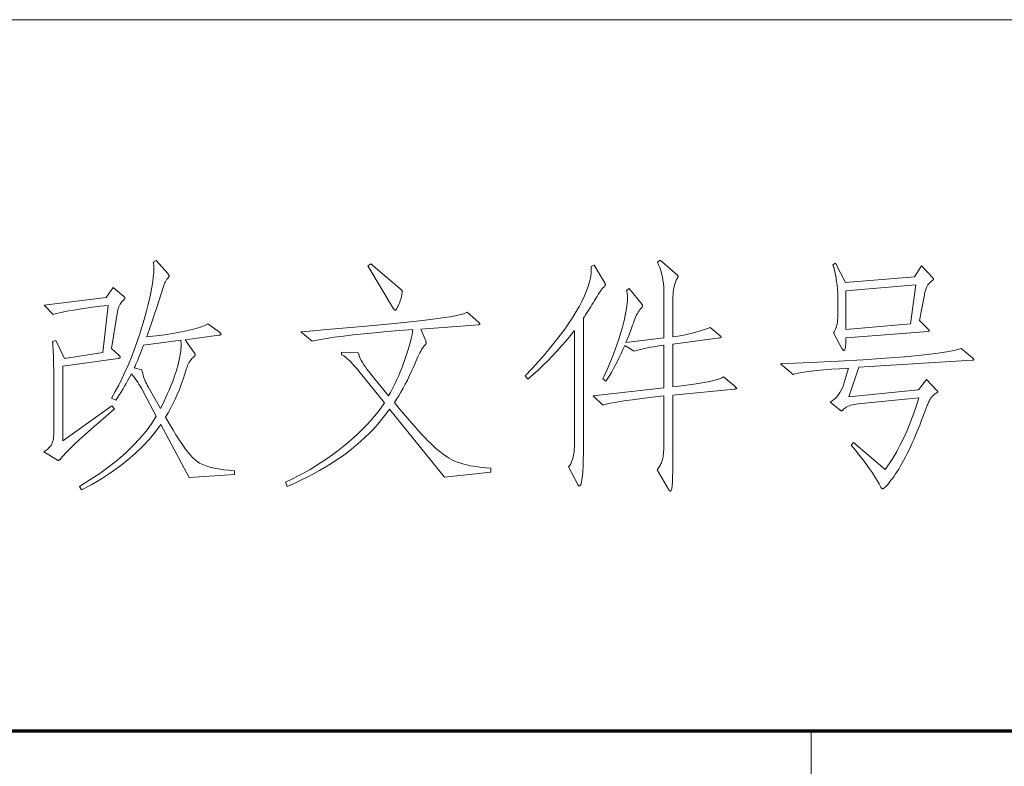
# Model space of a CAD drawing. Extents: x 0 to 1189, y 0 to 841.
# Tile 106 of 132: x 1015 to 1029, y 76 to 86. Entities that reach past the tile are written whole.
import ezdxf

# ---------------------------------------------------------------- set-up
doc = ezdxf.new("R2010")
doc.units = 0

msp = doc.modelspace()

# ---------------------------------------------------------------- linework, layer by layer
at = {"color": 7, "lineweight": 13}
for p, q in [((1169, 86), (989, 86)), ((1026.5, 48), (1026.5, 76))]:
    msp.add_line(p, q, dxfattribs=at)
at = {"color": 5, "lineweight": 70}
msp.add_line((989, 76), (1169, 76), dxfattribs=at)
at = {"color": 7, "lineweight": 13}
for points in [[(1018.384, 79.602), (1017.746, 79.56), (1017.35, 80.306), (1017.27, 80.2), (1017.183, 80.096), (1017.089, 79.996), (1016.988, 79.899), (1016.88, 79.806), (1016.765, 79.715), (1016.642, 79.628), (1016.513, 79.545), (1016.377, 79.464), (1016.233, 79.387), (1016.202, 79.435), (1016.351, 79.527), (1016.49, 79.62), (1016.621, 79.715), (1016.743, 79.812), (1016.856, 79.91), (1016.959, 80.01), (1017.054, 80.111), (1017.14, 80.214), (1017.216, 80.318), (1017.284, 80.424), (1017.111, 80.754), (1017.093, 80.786), (1017.076, 80.817), (1017.058, 80.846), (1017.041, 80.875), (1017.023, 80.902), (1017.005, 80.928), (1016.988, 80.953), (1016.97, 80.977), (1016.952, 80.999), (1016.934, 81.021), (1016.917, 80.988), (1016.899, 80.954), (1016.881, 80.919), (1016.86, 80.883), (1016.839, 80.846), (1016.817, 80.809), (1016.793, 80.77), (1016.768, 80.731), (1016.742, 80.691), (1016.715, 80.65), (1016.656, 80.677), (1016.707, 80.769), (1016.757, 80.862), (1016.804, 80.957), (1016.849, 81.054), (1016.893, 81.153), (1016.935, 81.254), (1016.975, 81.356), (1017.013, 81.461), (1017.049, 81.568), (1017.083, 81.676), (1017.115, 81.783), (1017.143, 81.885), (1017.168, 81.981), (1017.19, 82.072), (1017.208, 82.158), (1017.223, 82.238), (1017.234, 82.313), (1017.243, 82.382), (1017.248, 82.447), (1017.249, 82.506), (1017.249, 82.516), (1017.249, 82.526), (1017.249, 82.535), (1017.248, 82.544), (1017.248, 82.553), (1017.247, 82.562), (1017.246, 82.57), (1017.245, 82.578), (1017.244, 82.585), (1017.242, 82.592), (1017.284, 82.613), (1017.447, 82.429), (1017.451, 82.425), (1017.453, 82.421), (1017.456, 82.417), (1017.458, 82.414), (1017.46, 82.41), (1017.462, 82.407), (1017.463, 82.404), (1017.464, 82.4), (1017.464, 82.397), (1017.465, 82.395), (1017.464, 82.392), (1017.464, 82.389), (1017.462, 82.385), (1017.46, 82.382), (1017.458, 82.378), (1017.455, 82.374), (1017.452, 82.369), (1017.448, 82.365), (1017.443, 82.36), (1017.439, 82.355), (1017.433, 82.349), (1017.428, 82.342), (1017.423, 82.334), (1017.417, 82.325), (1017.412, 82.315), (1017.407, 82.304), (1017.401, 82.292), (1017.396, 82.279), (1017.39, 82.264), (1017.385, 82.249), (1017.281, 81.926), (1017.265, 81.878), (1017.25, 81.832), (1017.235, 81.788), (1017.221, 81.746), (1017.208, 81.706), (1017.195, 81.668), (1017.183, 81.632), (1017.171, 81.599), (1017.16, 81.567), (1017.149, 81.538), (1017.281, 81.553), (1017.403, 81.569), (1017.515, 81.586), (1017.616, 81.604), (1017.707, 81.622), (1017.788, 81.641), (1017.859, 81.66), (1017.919, 81.68), (1017.969, 81.7), (1018.009, 81.722), (1018.172, 81.604), (1018.177, 81.6), (1018.181, 81.597), (1018.185, 81.594), (1018.188, 81.591), (1018.19, 81.588), (1018.193, 81.585), (1018.194, 81.583), (1018.196, 81.58), (1018.196, 81.578), (1018.196, 81.576), (1018.196, 81.574), (1018.195, 81.572), (1018.194, 81.57), (1018.192, 81.569), (1018.189, 81.567), (1018.185, 81.566), (1018.181, 81.565), (1018.177, 81.564), (1018.171, 81.563), (1018.165, 81.562), (1017.69, 81.5), (1017.815, 81.326), (1017.818, 81.321), (1017.821, 81.317), (1017.824, 81.312), (1017.826, 81.308), (1017.828, 81.304), (1017.829, 81.301), (1017.831, 81.297), (1017.832, 81.294), (1017.832, 81.291), (1017.832, 81.288), (1017.832, 81.285), (1017.831, 81.282), (1017.83, 81.279), (1017.829, 81.276), (1017.827, 81.273), (1017.825, 81.27), (1017.822, 81.267), (1017.819, 81.264), (1017.815, 81.26), (1017.811, 81.257), (1017.799, 81.246), (1017.786, 81.234), (1017.775, 81.22), (1017.764, 81.206), (1017.753, 81.19), (1017.744, 81.173), (1017.734, 81.155), (1017.726, 81.136), (1017.718, 81.115), (1017.711, 81.094), (1017.687, 81.018), (1017.662, 80.943), (1017.636, 80.87), (1017.609, 80.799), (1017.58, 80.73), (1017.55, 80.663), (1017.518, 80.597), (1017.485, 80.533), (1017.451, 80.471), (1017.416, 80.41), (1017.467, 80.321), (1017.516, 80.238), (1017.562, 80.161), (1017.606, 80.092), (1017.648, 80.029), (1017.688, 79.972), (1017.726, 79.923), (1017.761, 79.88), (1017.794, 79.843), (1017.825, 79.814), (1017.858, 79.788), (1017.895, 79.765), (1017.938, 79.744), (1017.986, 79.725), (1018.04, 79.709), (1018.098, 79.694), (1018.162, 79.682), (1018.23, 79.671), (1018.305, 79.663), (1018.384, 79.657)], [(1025.43, 80.84), (1025.434, 80.836), (1025.438, 80.833), (1025.442, 80.829), (1025.445, 80.826), (1025.448, 80.824), (1025.45, 80.821), (1025.452, 80.819), (1025.453, 80.817), (1025.454, 80.816), (1025.454, 80.814), (1025.453, 80.813), (1025.453, 80.812), (1025.451, 80.811), (1025.449, 80.811), (1025.446, 80.81), (1025.443, 80.809), (1025.438, 80.808), (1025.434, 80.807), (1025.428, 80.806), (1025.423, 80.806), (1024.555, 80.719), (1024.555, 79.959), (1024.555, 79.882), (1024.555, 79.811), (1024.555, 79.746), (1024.554, 79.687), (1024.553, 79.634), (1024.552, 79.588), (1024.551, 79.547), (1024.55, 79.513), (1024.548, 79.485), (1024.547, 79.463), (1024.545, 79.445), (1024.543, 79.429), (1024.54, 79.415), (1024.538, 79.403), (1024.535, 79.393), (1024.532, 79.385), (1024.529, 79.378), (1024.525, 79.373), (1024.521, 79.37), (1024.517, 79.37), (1024.516, 79.37), (1024.514, 79.37), (1024.513, 79.371), (1024.511, 79.372), (1024.509, 79.374), (1024.508, 79.376), (1024.506, 79.378), (1024.504, 79.381), (1024.502, 79.384), (1024.5, 79.387), (1024.333, 79.671), (1024.344, 79.684), (1024.354, 79.697), (1024.364, 79.711), (1024.372, 79.725), (1024.38, 79.739), (1024.387, 79.754), (1024.394, 79.769), (1024.4, 79.785), (1024.405, 79.801), (1024.41, 79.817), (1024.414, 79.835), (1024.417, 79.854), (1024.42, 79.875), (1024.423, 79.898), (1024.425, 79.923), (1024.427, 79.949), (1024.429, 79.978), (1024.43, 80.008), (1024.43, 80.04), (1024.43, 80.074), (1024.43, 80.709), (1024.307, 80.695), (1024.193, 80.682), (1024.086, 80.669), (1023.987, 80.656), (1023.897, 80.644), (1023.815, 80.631), (1023.741, 80.618), (1023.674, 80.605), (1023.617, 80.593), (1023.567, 80.58), (1023.431, 80.709), (1024.43, 80.823), (1024.43, 81.423), (1024.38, 81.416), (1024.332, 81.409), (1024.285, 81.401), (1024.24, 81.393), (1024.197, 81.385), (1024.156, 81.377), (1024.117, 81.368), (1024.08, 81.359), (1024.044, 81.35), (1024.011, 81.34), (1023.879, 81.42), (1023.853, 81.361), (1023.827, 81.304), (1023.801, 81.249), (1023.774, 81.196), (1023.748, 81.145), (1023.721, 81.095), (1023.694, 81.048), (1023.667, 81.002), (1023.639, 80.959), (1023.612, 80.917), (1023.57, 80.948), (1023.603, 81.02), (1023.634, 81.09), (1023.663, 81.16), (1023.691, 81.228), (1023.718, 81.295), (1023.742, 81.362), (1023.766, 81.427), (1023.788, 81.491), (1023.808, 81.554), (1023.827, 81.616), (1023.844, 81.676), (1023.859, 81.733), (1023.873, 81.787), (1023.885, 81.838), (1023.894, 81.887), (1023.903, 81.932), (1023.909, 81.975), (1023.913, 82.015), (1023.916, 82.052), (1023.917, 82.086), (1023.917, 82.1), (1023.916, 82.113), (1023.915, 82.126), (1023.914, 82.138), (1023.913, 82.149), (1023.911, 82.16), (1023.909, 82.169), (1023.906, 82.178), (1023.903, 82.186), (1023.9, 82.193), (1023.938, 82.221), (1024.122, 81.996), (1024.123, 81.994), (1024.124, 81.991), (1024.125, 81.989), (1024.126, 81.987), (1024.127, 81.985), (1024.128, 81.983), (1024.128, 81.981), (1024.128, 81.979), (1024.129, 81.977), (1024.129, 81.975), (1024.129, 81.973), (1024.128, 81.971), (1024.128, 81.969), (1024.127, 81.966), (1024.126, 81.964), (1024.125, 81.962), (1024.124, 81.96), (1024.122, 81.958), (1024.12, 81.956), (1024.118, 81.954), (1024.105, 81.939), (1024.092, 81.923), (1024.079, 81.906), (1024.067, 81.887), (1024.056, 81.868), (1024.045, 81.848), (1024.035, 81.827), (1024.025, 81.804), (1024.016, 81.781), (1024.007, 81.756), (1023.999, 81.731), (1023.989, 81.704), (1023.979, 81.677), (1023.969, 81.649), (1023.958, 81.619), (1023.946, 81.589), (1023.934, 81.558), (1023.921, 81.525), (1023.907, 81.492), (1023.893, 81.458), (1024.43, 81.524), (1024.43, 82.134), (1024.429, 82.188), (1024.427, 82.239), (1024.422, 82.289), (1024.415, 82.338), (1024.407, 82.384), (1024.397, 82.429), (1024.385, 82.472), (1024.37, 82.514), (1024.355, 82.554), (1024.337, 82.592), (1024.375, 82.62), (1024.618, 82.408), (1024.62, 82.407), (1024.621, 82.406), (1024.623, 82.404), (1024.624, 82.402), (1024.626, 82.401), (1024.626, 82.399), (1024.627, 82.397), (1024.628, 82.395), (1024.628, 82.393), (1024.628, 82.391), (1024.628, 82.389), (1024.628, 82.387), (1024.627, 82.385), (1024.626, 82.382), (1024.626, 82.38), (1024.624, 82.377), (1024.623, 82.375), (1024.621, 82.372), (1024.62, 82.37), (1024.618, 82.367), (1024.606, 82.345), (1024.595, 82.321), (1024.586, 82.296), (1024.578, 82.269), (1024.571, 82.239), (1024.565, 82.208), (1024.561, 82.175), (1024.558, 82.14), (1024.556, 82.104), (1024.555, 82.065), (1024.555, 81.538), (1024.623, 81.549), (1024.687, 81.561), (1024.748, 81.573), (1024.806, 81.586), (1024.86, 81.599), (1024.91, 81.613), (1024.958, 81.627), (1025.002, 81.642), (1025.042, 81.657), (1025.079, 81.673), (1025.221, 81.555), (1025.224, 81.553), (1025.226, 81.551), (1025.229, 81.549), (1025.23, 81.547), (1025.232, 81.546), (1025.233, 81.544), (1025.234, 81.542), (1025.235, 81.541), (1025.235, 81.539), (1025.235, 81.538), (1025.235, 81.536), (1025.234, 81.535), (1025.233, 81.534), (1025.232, 81.533), (1025.23, 81.532), (1025.228, 81.531), (1025.225, 81.53), (1025.222, 81.529), (1025.218, 81.528), (1025.214, 81.527), (1024.555, 81.437), (1024.555, 80.837), (1024.675, 80.851), (1024.784, 80.865), (1024.882, 80.879), (1024.969, 80.892), (1025.045, 80.906), (1025.111, 80.92), (1025.166, 80.934), (1025.21, 80.948), (1025.244, 80.962), (1025.266, 80.976)], [(1020.746, 82.19), (1020.743, 82.163), (1020.739, 82.137), (1020.734, 82.113), (1020.729, 82.09), (1020.724, 82.068), (1020.719, 82.048), (1020.713, 82.03), (1020.706, 82.012), (1020.7, 81.996), (1020.693, 81.982), (1020.685, 81.969), (1020.679, 81.957), (1020.673, 81.946), (1020.668, 81.937), (1020.663, 81.93), (1020.659, 81.923), (1020.655, 81.919), (1020.652, 81.915), (1020.649, 81.913), (1020.647, 81.912), (1020.646, 81.913), (1020.644, 81.913), (1020.642, 81.914), (1020.64, 81.916), (1020.637, 81.918), (1020.635, 81.92), (1020.633, 81.923), (1020.63, 81.926), (1020.628, 81.929), (1020.625, 81.933), (1020.264, 82.54), (1020.302, 82.568)], [(1023.601, 82.29), (1023.602, 82.289), (1023.603, 82.288), (1023.603, 82.286), (1023.604, 82.284), (1023.604, 82.282), (1023.604, 82.28), (1023.604, 82.278), (1023.605, 82.276), (1023.605, 82.274), (1023.605, 82.271), (1023.605, 82.269), (1023.604, 82.267), (1023.604, 82.264), (1023.603, 82.262), (1023.601, 82.26), (1023.6, 82.257), (1023.598, 82.255), (1023.596, 82.253), (1023.594, 82.251), (1023.591, 82.249), (1023.581, 82.239), (1023.571, 82.228), (1023.56, 82.213), (1023.547, 82.197), (1023.534, 82.178), (1023.519, 82.157), (1023.504, 82.134), (1023.488, 82.108), (1023.47, 82.08), (1023.452, 82.049), (1023.434, 82.019), (1023.416, 81.989), (1023.399, 81.961), (1023.382, 81.935), (1023.366, 81.909), (1023.351, 81.886), (1023.336, 81.863), (1023.322, 81.842), (1023.309, 81.823), (1023.296, 81.805), (1023.296, 80.011), (1023.295, 79.903), (1023.294, 79.806), (1023.291, 79.721), (1023.287, 79.647), (1023.281, 79.585), (1023.275, 79.533), (1023.267, 79.494), (1023.258, 79.465), (1023.248, 79.448), (1023.237, 79.442), (1023.235, 79.443), (1023.233, 79.443), (1023.231, 79.444), (1023.229, 79.446), (1023.227, 79.448), (1023.225, 79.45), (1023.223, 79.453), (1023.22, 79.456), (1023.218, 79.459), (1023.216, 79.463), (1023.088, 79.71), (1023.104, 79.732), (1023.118, 79.756), (1023.13, 79.783), (1023.141, 79.813), (1023.15, 79.846), (1023.158, 79.881), (1023.164, 79.918), (1023.168, 79.958), (1023.17, 80.001), (1023.171, 80.046), (1023.171, 81.631), (1023.112, 81.557), (1023.051, 81.484), (1022.988, 81.412), (1022.925, 81.342), (1022.86, 81.272), (1022.794, 81.204), (1022.726, 81.137), (1022.657, 81.072), (1022.587, 81.008), (1022.516, 80.944), (1022.477, 80.99), (1022.572, 81.091), (1022.661, 81.19), (1022.746, 81.287), (1022.825, 81.381), (1022.9, 81.473), (1022.969, 81.562), (1023.033, 81.649), (1023.092, 81.733), (1023.146, 81.815), (1023.195, 81.895), (1023.239, 81.972), (1023.278, 82.046), (1023.312, 82.117), (1023.34, 82.185), (1023.364, 82.25), (1023.382, 82.312), (1023.395, 82.371), (1023.403, 82.427), (1023.406, 82.48), (1023.404, 82.53), (1023.449, 82.547)], [(1028.056, 82.537), (1028.212, 82.37), (1028.214, 82.368), (1028.215, 82.366), (1028.217, 82.364), (1028.218, 82.362), (1028.219, 82.36), (1028.22, 82.358), (1028.221, 82.356), (1028.222, 82.354), (1028.222, 82.352), (1028.222, 82.349), (1028.222, 82.347), (1028.221, 82.345), (1028.219, 82.342), (1028.217, 82.339), (1028.214, 82.336), (1028.211, 82.333), (1028.207, 82.33), (1028.202, 82.326), (1028.197, 82.322), (1028.191, 82.318), (1028.185, 82.314), (1028.179, 82.309), (1028.173, 82.304), (1028.167, 82.298), (1028.161, 82.291), (1028.155, 82.285), (1028.15, 82.277), (1028.144, 82.269), (1028.139, 82.261), (1028.134, 82.252), (1028.129, 82.243), (1028.124, 82.232), (1028.119, 82.22), (1028.114, 82.207), (1028.11, 82.193), (1028.106, 82.178), (1028.102, 82.162), (1028.098, 82.145), (1028.094, 82.126), (1028.09, 82.107), (1028.028, 81.77), (1028.149, 81.649), (1028.152, 81.646), (1028.154, 81.643), (1028.156, 81.641), (1028.158, 81.638), (1028.16, 81.636), (1028.161, 81.634), (1028.162, 81.632), (1028.163, 81.63), (1028.163, 81.628), (1028.163, 81.626), (1028.163, 81.625), (1028.162, 81.623), (1028.162, 81.622), (1028.16, 81.621), (1028.159, 81.62), (1028.157, 81.619), (1028.155, 81.618), (1028.152, 81.618), (1028.149, 81.618), (1028.146, 81.617), (1026.991, 81.524), (1026.99, 81.49), (1026.99, 81.46), (1026.988, 81.434), (1026.986, 81.411), (1026.984, 81.391), (1026.981, 81.375), (1026.977, 81.363), (1026.973, 81.354), (1026.968, 81.349), (1026.963, 81.347), (1026.961, 81.347), (1026.958, 81.348), (1026.956, 81.349), (1026.953, 81.351), (1026.951, 81.354), (1026.948, 81.357), (1026.945, 81.361), (1026.942, 81.365), (1026.938, 81.369), (1026.935, 81.375), (1026.814, 81.597), (1026.826, 81.612), (1026.836, 81.63), (1026.846, 81.649), (1026.854, 81.671), (1026.86, 81.695), (1026.866, 81.72), (1026.87, 81.748), (1026.874, 81.778), (1026.875, 81.809), (1026.876, 81.843), (1026.876, 82.145), (1026.876, 82.159), (1026.875, 82.175), (1026.874, 82.192), (1026.873, 82.209), (1026.871, 82.228), (1026.869, 82.249), (1026.866, 82.27), (1026.863, 82.292), (1026.859, 82.316), (1026.855, 82.341), (1026.851, 82.366), (1026.847, 82.39), (1026.842, 82.413), (1026.838, 82.436), (1026.833, 82.457), (1026.828, 82.478), (1026.823, 82.499), (1026.818, 82.518), (1026.812, 82.536), (1026.807, 82.554), (1026.845, 82.575), (1026.984, 82.304), (1027.955, 82.384)], [(1016.677, 82.232), (1016.823, 82.114), (1016.827, 82.11), (1016.83, 82.107), (1016.833, 82.104), (1016.836, 82.101), (1016.838, 82.098), (1016.84, 82.095), (1016.842, 82.092), (1016.843, 82.089), (1016.843, 82.087), (1016.844, 82.084), (1016.843, 82.082), (1016.843, 82.079), (1016.842, 82.076), (1016.84, 82.074), (1016.838, 82.071), (1016.836, 82.068), (1016.833, 82.065), (1016.83, 82.061), (1016.827, 82.058), (1016.823, 82.055), (1016.809, 82.043), (1016.797, 82.029), (1016.785, 82.014), (1016.775, 81.998), (1016.766, 81.98), (1016.757, 81.961), (1016.749, 81.939), (1016.743, 81.917), (1016.737, 81.893), (1016.733, 81.867), (1016.656, 81.375), (1016.757, 81.281), (1016.761, 81.278), (1016.764, 81.274), (1016.767, 81.271), (1016.77, 81.268), (1016.772, 81.265), (1016.774, 81.262), (1016.776, 81.259), (1016.777, 81.257), (1016.777, 81.254), (1016.778, 81.252), (1016.777, 81.249), (1016.776, 81.247), (1016.775, 81.245), (1016.773, 81.243), (1016.77, 81.242), (1016.766, 81.24), (1016.762, 81.239), (1016.758, 81.238), (1016.752, 81.237), (1016.746, 81.236), (1015.969, 81.128), (1015.969, 80.077), (1016.66, 80.57), (1016.698, 80.525), (1016.58, 80.425), (1016.471, 80.331), (1016.372, 80.245), (1016.282, 80.165), (1016.201, 80.091), (1016.13, 80.024), (1016.068, 79.964), (1016.015, 79.911), (1015.972, 79.864), (1015.938, 79.824), (1015.935, 79.82), (1015.931, 79.816), (1015.928, 79.813), (1015.925, 79.811), (1015.922, 79.808), (1015.919, 79.806), (1015.916, 79.805), (1015.913, 79.804), (1015.91, 79.803), (1015.907, 79.803), (1015.904, 79.803), (1015.901, 79.804), (1015.899, 79.804), (1015.896, 79.805), (1015.893, 79.806), (1015.89, 79.807), (1015.887, 79.808), (1015.885, 79.81), (1015.882, 79.812), (1015.879, 79.814), (1015.702, 79.921), (1015.717, 79.932), (1015.731, 79.942), (1015.744, 79.952), (1015.756, 79.962), (1015.767, 79.973), (1015.778, 79.983), (1015.787, 79.993), (1015.795, 80.003), (1015.803, 80.013), (1015.81, 80.023), (1015.816, 80.034), (1015.821, 80.046), (1015.826, 80.059), (1015.83, 80.073), (1015.833, 80.089), (1015.836, 80.106), (1015.838, 80.124), (1015.84, 80.143), (1015.841, 80.163), (1015.841, 80.185), (1015.841, 81.031), (1015.841, 81.086), (1015.84, 81.138), (1015.839, 81.188), (1015.838, 81.235), (1015.837, 81.281), (1015.835, 81.324), (1015.833, 81.365), (1015.83, 81.404), (1015.827, 81.441), (1015.824, 81.475), (1015.869, 81.489), (1015.994, 81.236), (1016.531, 81.319), (1016.608, 81.982), (1016.494, 81.969), (1016.389, 81.956), (1016.292, 81.943), (1016.202, 81.93), (1016.121, 81.917), (1016.048, 81.904), (1015.982, 81.891), (1015.925, 81.879), (1015.875, 81.866), (1015.834, 81.853), (1015.706, 81.985), (1016.58, 82.093)], [(1027.976, 82.273), (1026.991, 82.186), (1026.991, 81.642), (1027.9, 81.725)], [(1021.992, 79.637), (1021.343, 79.567), (1020.569, 80.521), (1020.515, 80.45), (1020.46, 80.38), (1020.402, 80.313), (1020.344, 80.248), (1020.284, 80.185), (1020.222, 80.124), (1020.159, 80.066), (1020.094, 80.01), (1020.028, 79.956), (1019.961, 79.904), (1019.891, 79.854), (1019.818, 79.804), (1019.742, 79.755), (1019.663, 79.707), (1019.581, 79.66), (1019.496, 79.614), (1019.408, 79.568), (1019.317, 79.523), (1019.223, 79.479), (1019.126, 79.435), (1019.105, 79.498), (1019.193, 79.54), (1019.28, 79.583), (1019.365, 79.629), (1019.448, 79.676), (1019.53, 79.726), (1019.611, 79.777), (1019.69, 79.829), (1019.767, 79.884), (1019.843, 79.941), (1019.917, 79.999), (1019.989, 80.059), (1020.058, 80.119), (1020.124, 80.179), (1020.186, 80.24), (1020.246, 80.301), (1020.302, 80.362), (1020.355, 80.424), (1020.406, 80.486), (1020.453, 80.549), (1020.497, 80.611), (1020.136, 81.056), (1020.101, 81.097), (1020.069, 81.134), (1020.04, 81.167), (1020.012, 81.196), (1019.987, 81.221), (1019.963, 81.242), (1019.942, 81.26), (1019.924, 81.273), (1019.907, 81.282), (1019.893, 81.288), (1019.893, 81.323), (1020.125, 81.316), (1020.133, 81.29), (1020.143, 81.263), (1020.156, 81.235), (1020.17, 81.206), (1020.187, 81.177), (1020.206, 81.147), (1020.227, 81.116), (1020.25, 81.084), (1020.275, 81.051), (1020.302, 81.017), (1020.555, 80.712), (1020.58, 80.757), (1020.604, 80.803), (1020.628, 80.85), (1020.651, 80.898), (1020.674, 80.947), (1020.696, 80.997), (1020.718, 81.048), (1020.739, 81.101), (1020.759, 81.154), (1020.779, 81.208), (1020.798, 81.262), (1020.815, 81.313), (1020.831, 81.362), (1020.845, 81.409), (1020.858, 81.454), (1020.869, 81.496), (1020.878, 81.536), (1020.885, 81.573), (1020.891, 81.609), (1020.895, 81.642), (1020.706, 81.628), (1020.527, 81.613), (1020.359, 81.598), (1020.201, 81.582), (1020.054, 81.566), (1019.918, 81.55), (1019.792, 81.533), (1019.678, 81.515), (1019.574, 81.497), (1019.48, 81.479), (1019.32, 81.611), (1019.504, 81.626), (1019.681, 81.641), (1019.854, 81.656), (1020.02, 81.671), (1020.181, 81.685), (1020.337, 81.7), (1020.487, 81.714), (1020.632, 81.728), (1020.771, 81.742), (1020.904, 81.756), (1021.029, 81.77), (1021.144, 81.784), (1021.247, 81.797), (1021.339, 81.81), (1021.42, 81.823), (1021.49, 81.836), (1021.548, 81.848), (1021.596, 81.861), (1021.633, 81.873), (1021.659, 81.885), (1021.822, 81.742), (1021.825, 81.74), (1021.828, 81.737), (1021.831, 81.735), (1021.833, 81.732), (1021.835, 81.73), (1021.836, 81.728), (1021.837, 81.726), (1021.838, 81.724), (1021.839, 81.722), (1021.839, 81.72), (1021.839, 81.718), (1021.838, 81.717), (1021.837, 81.715), (1021.836, 81.714), (1021.834, 81.713), (1021.832, 81.713), (1021.829, 81.712), (1021.826, 81.712), (1021.822, 81.711), (1021.818, 81.711), (1021.006, 81.649), (1021.076, 81.482), (1021.077, 81.479), (1021.078, 81.475), (1021.079, 81.472), (1021.08, 81.469), (1021.081, 81.466), (1021.082, 81.463), (1021.082, 81.46), (1021.083, 81.458), (1021.083, 81.455), (1021.083, 81.453), (1021.083, 81.45), (1021.082, 81.448), (1021.082, 81.445), (1021.081, 81.443), (1021.079, 81.44), (1021.078, 81.438), (1021.076, 81.435), (1021.074, 81.432), (1021.072, 81.429), (1021.069, 81.427), (1021.057, 81.414), (1021.045, 81.399), (1021.032, 81.381), (1021.019, 81.361), (1021.006, 81.339), (1020.993, 81.315), (1020.98, 81.288), (1020.966, 81.259), (1020.951, 81.228), (1020.937, 81.194), (1020.908, 81.125), (1020.878, 81.058), (1020.849, 80.994), (1020.819, 80.932), (1020.789, 80.873), (1020.758, 80.816), (1020.728, 80.762), (1020.697, 80.71), (1020.666, 80.661), (1020.635, 80.615), (1020.699, 80.538), (1020.76, 80.465), (1020.818, 80.397), (1020.874, 80.333), (1020.926, 80.273), (1020.976, 80.218), (1021.023, 80.167), (1021.067, 80.12), (1021.108, 80.077), (1021.147, 80.039), (1021.184, 80.004), (1021.22, 79.971), (1021.256, 79.941), (1021.292, 79.912), (1021.327, 79.886), (1021.362, 79.862), (1021.397, 79.84), (1021.431, 79.82), (1021.464, 79.803), (1021.497, 79.788), (1021.532, 79.774), (1021.57, 79.761), (1021.611, 79.749), (1021.656, 79.738), (1021.703, 79.728), (1021.754, 79.719), (1021.809, 79.711), (1021.866, 79.704), (1021.927, 79.697), (1021.992, 79.692)], [(1017.628, 81.493), (1017.107, 81.423), (1017.092, 81.384), (1017.078, 81.346), (1017.063, 81.31), (1017.049, 81.276), (1017.036, 81.243), (1017.023, 81.212), (1017.011, 81.182), (1016.998, 81.155), (1016.987, 81.128), (1016.975, 81.104), (1017.083, 81.076), (1017.088, 81.051), (1017.093, 81.027), (1017.099, 81.002), (1017.107, 80.978), (1017.115, 80.954), (1017.124, 80.93), (1017.134, 80.907), (1017.145, 80.883), (1017.157, 80.86), (1017.17, 80.837), (1017.343, 80.532), (1017.37, 80.585), (1017.396, 80.637), (1017.421, 80.69), (1017.444, 80.741), (1017.466, 80.792), (1017.487, 80.843), (1017.507, 80.893), (1017.525, 80.942), (1017.542, 80.991), (1017.558, 81.04), (1017.573, 81.087), (1017.586, 81.133), (1017.597, 81.176), (1017.607, 81.218), (1017.615, 81.257), (1017.622, 81.295), (1017.628, 81.331), (1017.631, 81.365), (1017.634, 81.397), (1017.635, 81.427), (1017.634, 81.434), (1017.634, 81.442), (1017.634, 81.449), (1017.633, 81.456), (1017.633, 81.462), (1017.632, 81.469), (1017.631, 81.475), (1017.63, 81.481), (1017.629, 81.487)], [(1028.774, 81.243), (1028.777, 81.24), (1028.78, 81.237), (1028.783, 81.235), (1028.785, 81.233), (1028.787, 81.23), (1028.788, 81.228), (1028.79, 81.226), (1028.79, 81.224), (1028.791, 81.222), (1028.791, 81.22), (1028.791, 81.219), (1028.79, 81.217), (1028.789, 81.216), (1028.787, 81.215), (1028.785, 81.214), (1028.782, 81.213), (1028.779, 81.212), (1028.776, 81.212), (1028.771, 81.212), (1028.767, 81.212), (1027.174, 81.111), (1027.032, 80.698), (1028.014, 80.795), (1028.125, 80.938), (1028.274, 80.781), (1028.276, 80.779), (1028.278, 80.777), (1028.28, 80.776), (1028.281, 80.774), (1028.282, 80.772), (1028.283, 80.771), (1028.284, 80.769), (1028.284, 80.768), (1028.284, 80.767), (1028.285, 80.766), (1028.284, 80.765), (1028.284, 80.764), (1028.283, 80.763), (1028.282, 80.761), (1028.281, 80.76), (1028.28, 80.759), (1028.278, 80.758), (1028.276, 80.756), (1028.273, 80.755), (1028.271, 80.754), (1028.259, 80.747), (1028.248, 80.74), (1028.238, 80.733), (1028.228, 80.725), (1028.219, 80.717), (1028.21, 80.709), (1028.202, 80.7), (1028.194, 80.69), (1028.187, 80.681), (1028.181, 80.67), (1028.174, 80.66), (1028.168, 80.648), (1028.161, 80.635), (1028.154, 80.62), (1028.148, 80.605), (1028.141, 80.589), (1028.133, 80.572), (1028.126, 80.554), (1028.119, 80.535), (1028.111, 80.514), (1028.083, 80.439), (1028.056, 80.367), (1028.029, 80.298), (1028.003, 80.232), (1027.976, 80.168), (1027.95, 80.107), (1027.925, 80.049), (1027.899, 79.994), (1027.874, 79.941), (1027.849, 79.892), (1027.825, 79.845), (1027.801, 79.8), (1027.778, 79.758), (1027.755, 79.718), (1027.733, 79.68), (1027.711, 79.645), (1027.69, 79.612), (1027.669, 79.581), (1027.649, 79.553), (1027.629, 79.527), (1027.61, 79.504), (1027.593, 79.483), (1027.578, 79.465), (1027.564, 79.449), (1027.551, 79.435), (1027.541, 79.424), (1027.531, 79.415), (1027.523, 79.409), (1027.517, 79.405), (1027.513, 79.404), (1027.509, 79.404), (1027.505, 79.405), (1027.502, 79.406), (1027.499, 79.408), (1027.496, 79.409), (1027.493, 79.412), (1027.49, 79.414), (1027.488, 79.418), (1027.485, 79.421), (1027.483, 79.425), (1027.459, 79.471), (1027.431, 79.52), (1027.399, 79.572), (1027.363, 79.627), (1027.323, 79.684), (1027.279, 79.745), (1027.231, 79.809), (1027.179, 79.876), (1027.123, 79.946), (1027.063, 80.018), (1027.095, 80.053), (1027.542, 79.675), (1027.599, 79.754), (1027.653, 79.837), (1027.706, 79.926), (1027.756, 80.02), (1027.805, 80.118), (1027.852, 80.221), (1027.896, 80.33), (1027.938, 80.443), (1027.979, 80.561), (1028.017, 80.684), (1027.164, 80.598), (1027.134, 80.594), (1027.107, 80.59), (1027.081, 80.584), (1027.056, 80.577), (1027.034, 80.569), (1027.013, 80.56), (1026.995, 80.549), (1026.978, 80.538), (1026.962, 80.525), (1026.949, 80.511), (1026.947, 80.509), (1026.945, 80.507), (1026.943, 80.506), (1026.941, 80.504), (1026.939, 80.503), (1026.937, 80.502), (1026.934, 80.501), (1026.932, 80.501), (1026.93, 80.501), (1026.928, 80.5), (1026.926, 80.501), (1026.924, 80.501), (1026.922, 80.501), (1026.919, 80.502), (1026.917, 80.503), (1026.914, 80.504), (1026.912, 80.506), (1026.909, 80.507), (1026.907, 80.509), (1026.904, 80.511), (1026.769, 80.622), (1026.796, 80.638), (1026.821, 80.657), (1026.845, 80.679), (1026.867, 80.702), (1026.887, 80.729), (1026.906, 80.757), (1026.924, 80.788), (1026.94, 80.822), (1026.954, 80.858), (1026.966, 80.896), (1027.029, 81.101), (1026.902, 81.092), (1026.786, 81.083), (1026.68, 81.074), (1026.586, 81.065), (1026.502, 81.056), (1026.43, 81.046), (1026.368, 81.037), (1026.317, 81.028), (1026.277, 81.019), (1026.248, 81.01), (1026.068, 81.16), (1026.494, 81.178), (1026.882, 81.197), (1027.232, 81.217), (1027.544, 81.238), (1027.818, 81.259), (1028.054, 81.282), (1028.251, 81.305), (1028.41, 81.328), (1028.531, 81.353), (1028.614, 81.378)]]:
    msp.add_lwpolyline(points, close=True, dxfattribs=at)

doc.saveas('drawing.dxf')
